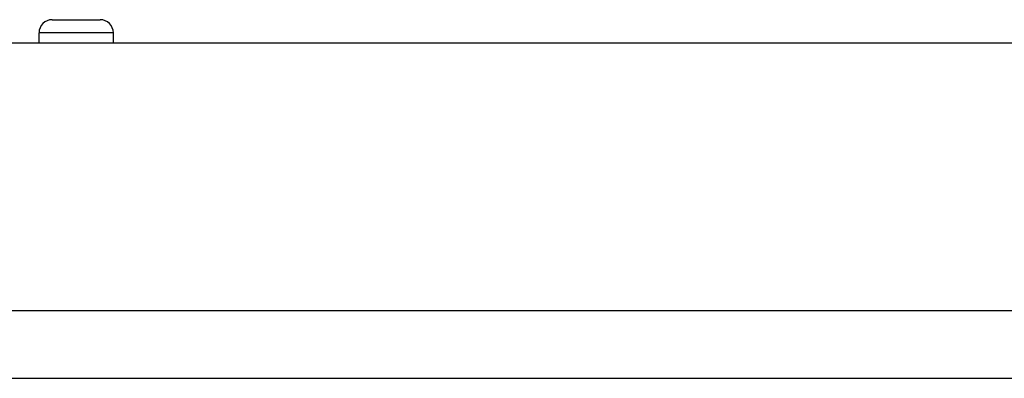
# Model space of a CAD drawing. Header units: inches. Extents: x 5 to 143, y 9 to 75.
# Tile 4 of 125: x 6.992 to 9.34, y 9.202 to 10.057. Entities that reach past the tile are written whole.
import ezdxf

# ---------------------------------------------------------------- set-up
doc = ezdxf.new("R2010")
doc.units = ezdxf.units.IN
doc.header["$MEASUREMENT"] = 0
doc.layers.add('Visible Edges(ANSI)', color=7, linetype='Continuous', lineweight=25)
doc.layers.add('Visible Tangent Edges(ANSI)', color=7, linetype='Continuous', lineweight=25)

msp = doc.modelspace()

# ---------------------------------------------------------------- linework, layer by layer
at = {"layer": 'Visible Edges(ANSI)'}
for p, q in [((7.0698, 10.0572), (7.184, 10.0572)), ((7.0383, 10.0018), (7.0383, 10.0257)), ((7.2155, 10.0018), (7.2155, 10.0257)), ((4.8869, 10.0018), (34.4829, 10.0018)), ((4.8869, 9.2018), (34.4829, 9.2018))]:
    msp.add_line(p, q, dxfattribs=at)
for centre, start, end in [((7.0698, 10.0257), 90, 180), ((7.184, 10.0257), 0, 90)]:
    msp.add_arc(centre, 0.0315, start, end, dxfattribs=at)
at = {"layer": 'Visible Tangent Edges(ANSI)'}
for p, q in [((7.2155, 10.0257), (7.0383, 10.0257)), ((34.4829, 9.3628), (4.8869, 9.3628))]:
    msp.add_line(p, q, dxfattribs=at)

doc.saveas('drawing.dxf')
